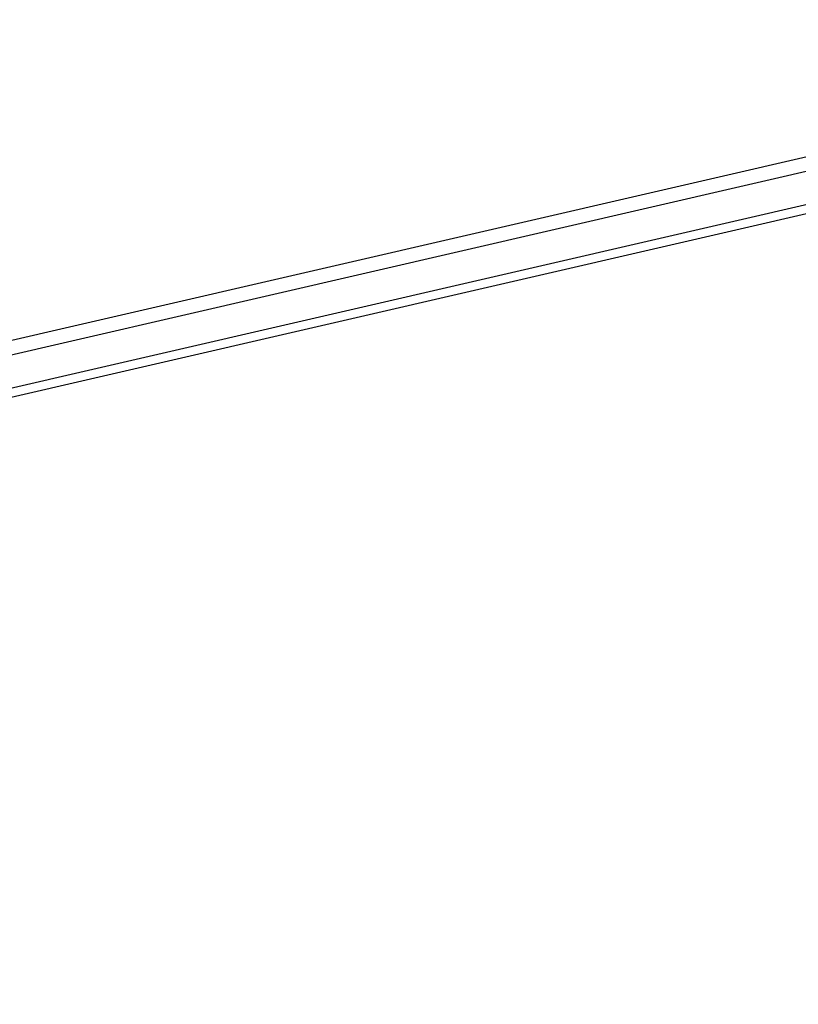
# Model space of a CAD drawing. Header units: centimetres. Extents: x -15121 to 17422, y -60492 to 0.
# Tile 92 of 256: x 983 to 1016, y -29868 to -29825. Entities that reach past the tile are written whole.
import ezdxf

# ---------------------------------------------------------------- set-up
doc = ezdxf.new("R2010")
doc.units = ezdxf.units.CM
doc.header["$LTSCALE"] = 60
for name, color, linetype in [('A-----SZ', 8, 'Continuous'), ('A-DRZ', 7, 'Continuous'), ('A-OKN-SY', 1, 'Continuous'), ('R-----OP', 7, 'Continuous')]:
    doc.layers.add(name, color=color, linetype=linetype)
doc.styles.add('RomanS', font='romans.shx')

# ---------------------------------------------------------------- blocks, each defined once
blk = doc.blocks.new('AL120')
at = {"layer": 'A-----SZ', "elevation": 0}
for points in [[(8.079, 123.736), (8.079, 10.744), (7.479, 10.744), (7.479, 123.736)], [(9.479, 123.736), (9.479, 10.744), (9.879, 10.744), (9.879, 123.736)]]:
    blk.add_lwpolyline(points, dxfattribs=at)
at = {"layer": 'A-OKN-SY'}
blk.add_arc((4.701, 2.014, 0), 129.898, 359.11054, 88.95836, dxfattribs=at)

msp = doc.modelspace()

# ---------------------------------------------------------------- block references
at = {"layer": 'A-DRZ', "xscale": -1, "rotation": 102.9999999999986}
msp.add_blockref('AL120', (1051.2229, -29815.251, 0), dxfattribs=at)

# ---------------------------------------------------------------- texts
at = {"layer": 'R-----OP', "insert": (999.8432, -29871.9409, 0), "char_height": 20, "width": 331.558482, "attachment_point": 1, "rotation": 13, "style": 'RomanS'}
msp.add_mtext('\\pxql;{\\W0.7;120\\P230+30}', dxfattribs=at)

doc.saveas('drawing.dxf')
